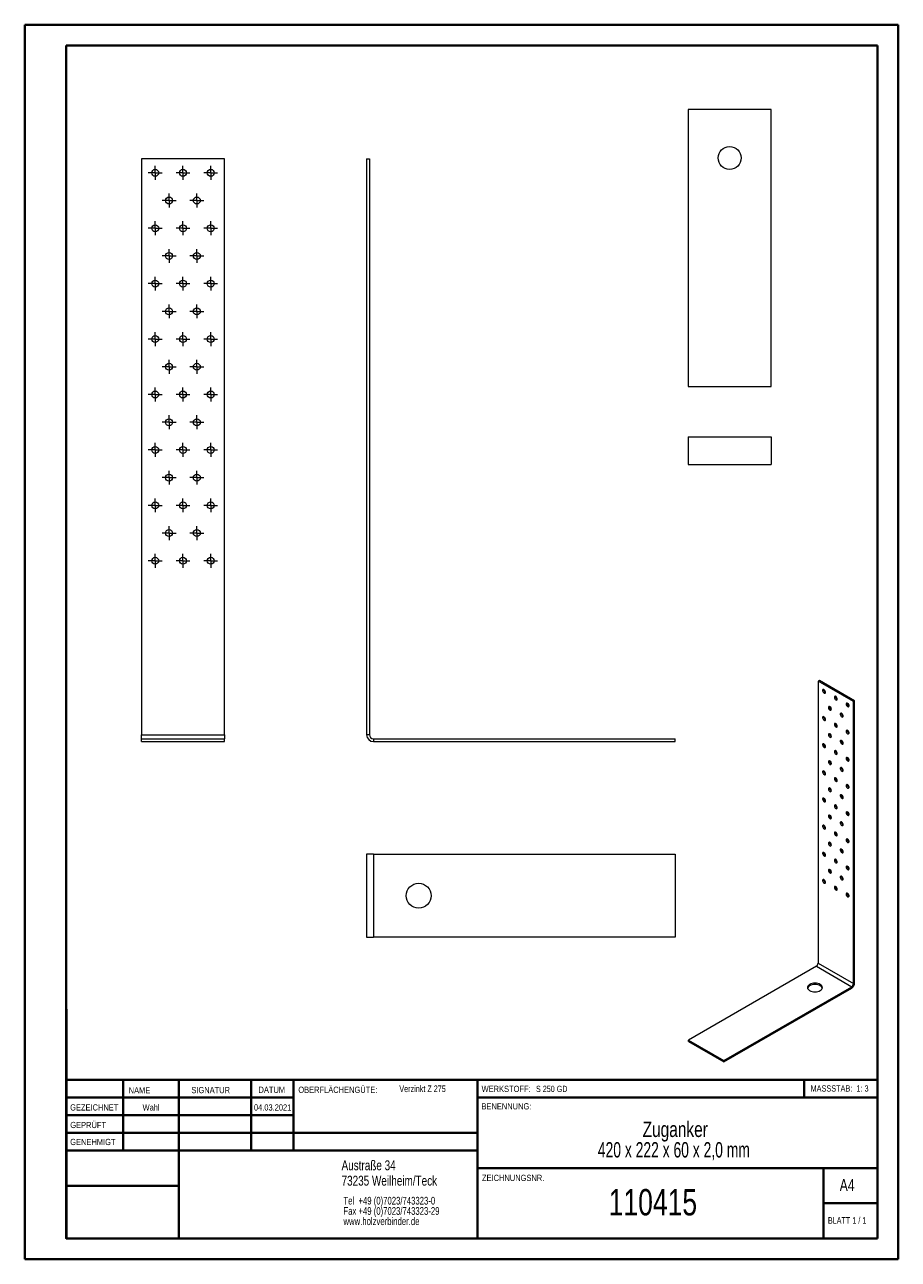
# Model space of a CAD drawing. Header units: millimetres. Extents: x 0 to 210, y 0 to 297.
import ezdxf

# ---------------------------------------------------------------- set-up
doc = ezdxf.new("R2010")
doc.units = ezdxf.units.MM
doc.styles.add('SLDTEXTSTYLE0', font='TXT', dxfattribs={"width": 0.75})
doc.styles.add('SLDTEXTSTYLE1', font='TXT', dxfattribs={"width": 0.681818})
doc.styles.add('SLDTEXTSTYLE2', font='TXT', dxfattribs={"width": 0.7})
doc.styles.add('SLDTEXTSTYLE3', font='TXT', dxfattribs={"width": 0.6875})
doc.styles.add('SLDTEXTSTYLE4', font='TXT', dxfattribs={"width": 0.673913})

# ---------------------------------------------------------------- blocks, each defined once
blk = doc.blocks.new('SW_NOTE_0')
at = {"color": 0, "linetype": 'Continuous', "lineweight": 0, "char_height": 1.8521, "attachment_point": 1, "style": 'SLDTEXTSTYLE0'}
for s, insert in [('Tel  +49 (0)7023/743323-0', (0, 2.39)), ('Fax +49 (0)7023/743323-29', (0, -0.08)), ('www.holzverbinder.de', (0, -2.55))]:
    blk.add_mtext(s, dxfattribs=dict(at, insert=insert))
blk = doc.blocks.new('SW_NOTE_1')
at = {"color": 0, "linetype": 'Continuous', "lineweight": 0, "attachment_point": 2}
for s, insert, char_height, style in [('Zuganker', (11, 4.77), 3.704, 'SLDTEXTSTYLE0'), ('420 x 222 x 60 x 2,0 mm', (10.67, -0.16), 3.7042, 'SLDTEXTSTYLE4')]:
    blk.add_mtext(s, dxfattribs=dict(at, insert=insert, char_height=char_height, style=style))
blk = doc.blocks.new('SW_CENTERMARKSYMBOL_0')
at = {"color": 0, "linetype": 'Continuous', "lineweight": 0}
for p, q in [((-0.83, 0), (-1.67, 0)), ((0, 0), (-0.83, 0)), ((0, 0.83), (0, 1.67)), ((0, 0), (0, 0.83)), ((0, 0), (0, -0.83)), ((0, 0), (0.83, 0)), ((0.83, 0), (1.67, 0)), ((0, -0.83), (0, -1.67))]:
    blk.add_line(p, q, dxfattribs=at)
blk = doc.blocks.new('SW_CENTERMARKSYMBOL_1')
at = {"color": 0, "linetype": 'Continuous', "lineweight": 0}
for p, q in [((-0.83, 0), (-1.67, 0)), ((0, 0), (-0.83, 0)), ((0, 0.83), (0, 1.67)), ((0, 0), (0, 0.83)), ((0, 0), (0, -0.83)), ((0, 0), (0.83, 0)), ((0.83, 0), (1.67, 0)), ((0, -0.83), (0, -1.67))]:
    blk.add_line(p, q, dxfattribs=at)
blk = doc.blocks.new('SW_CENTERMARKSYMBOL_2')
at = {"color": 0, "linetype": 'Continuous', "lineweight": 0}
for p, q in [((-0.83, 0), (-1.67, 0)), ((0, 0), (-0.83, 0)), ((0, 0.83), (0, 1.67)), ((0, 0), (0, 0.83)), ((0, 0), (0, -0.83)), ((0, 0), (0.83, 0)), ((0.83, 0), (1.67, 0)), ((0, -0.83), (0, -1.67))]:
    blk.add_line(p, q, dxfattribs=at)
blk = doc.blocks.new('SW_CENTERMARKSYMBOL_3')
at = {"color": 0, "linetype": 'Continuous', "lineweight": 0}
for p, q in [((-0.83, 0), (-1.67, 0)), ((0, 0), (-0.83, 0)), ((0, 0.83), (0, 1.67)), ((0, 0), (0, 0.83)), ((0, 0), (0, -0.83)), ((0, 0), (0.83, 0)), ((0.83, 0), (1.67, 0)), ((0, -0.83), (0, -1.67))]:
    blk.add_line(p, q, dxfattribs=at)
blk = doc.blocks.new('SW_CENTERMARKSYMBOL_4')
at = {"color": 0, "linetype": 'Continuous', "lineweight": 0}
for p, q in [((-0.83, 0), (-1.67, 0)), ((0, 0), (-0.83, 0)), ((0, 0.83), (0, 1.67)), ((0, 0), (0, 0.83)), ((0, 0), (0, -0.83)), ((0, 0), (0.83, 0)), ((0.83, 0), (1.67, 0)), ((0, -0.83), (0, -1.67))]:
    blk.add_line(p, q, dxfattribs=at)
blk = doc.blocks.new('SW_CENTERMARKSYMBOL_5')
at = {"color": 0, "linetype": 'Continuous', "lineweight": 0}
for p, q in [((-0.83, 0), (-1.67, 0)), ((0, 0), (-0.83, 0)), ((0, 0.83), (0, 1.67)), ((0, 0), (0, 0.83)), ((0, 0), (0, -0.83)), ((0, 0), (0.83, 0)), ((0.83, 0), (1.67, 0)), ((0, -0.83), (0, -1.67))]:
    blk.add_line(p, q, dxfattribs=at)
blk = doc.blocks.new('SW_CENTERMARKSYMBOL_6')
at = {"color": 0, "linetype": 'Continuous', "lineweight": 0}
for p, q in [((-0.83, 0), (-1.67, 0)), ((0, 0), (-0.83, 0)), ((0, 0.83), (0, 1.67)), ((0, 0), (0, 0.83)), ((0, 0), (0, -0.83)), ((0, 0), (0.83, 0)), ((0.83, 0), (1.67, 0)), ((0, -0.83), (0, -1.67))]:
    blk.add_line(p, q, dxfattribs=at)
blk = doc.blocks.new('SW_CENTERMARKSYMBOL_7')
at = {"color": 0, "linetype": 'Continuous', "lineweight": 0}
for p, q in [((-0.83, 0), (-1.67, 0)), ((0, 0), (-0.83, 0)), ((0, 0.83), (0, 1.67)), ((0, 0), (0, 0.83)), ((0, 0), (0, -0.83)), ((0, 0), (0.83, 0)), ((0.83, 0), (1.67, 0)), ((0, -0.83), (0, -1.67))]:
    blk.add_line(p, q, dxfattribs=at)
blk = doc.blocks.new('SW_CENTERMARKSYMBOL_8')
at = {"color": 0, "linetype": 'Continuous', "lineweight": 0}
for p, q in [((-0.83, 0), (-1.67, 0)), ((0, 0), (-0.83, 0)), ((0, 0.83), (0, 1.67)), ((0, 0), (0, 0.83)), ((0, 0), (0, -0.83)), ((0, 0), (0.83, 0)), ((0.83, 0), (1.67, 0)), ((0, -0.83), (0, -1.67))]:
    blk.add_line(p, q, dxfattribs=at)
blk = doc.blocks.new('SW_CENTERMARKSYMBOL_9')
at = {"color": 0, "linetype": 'Continuous', "lineweight": 0}
for p, q in [((-0.83, 0), (-1.67, 0)), ((0, 0), (-0.83, 0)), ((0, 0.83), (0, 1.67)), ((0, 0), (0, 0.83)), ((0, 0), (0, -0.83)), ((0, 0), (0.83, 0)), ((0.83, 0), (1.67, 0)), ((0, -0.83), (0, -1.67))]:
    blk.add_line(p, q, dxfattribs=at)
blk = doc.blocks.new('SW_CENTERMARKSYMBOL_10')
at = {"color": 0, "linetype": 'Continuous', "lineweight": 0}
for p, q in [((-0.83, 0), (-1.67, 0)), ((0, 0), (-0.83, 0)), ((0, 0.83), (0, 1.67)), ((0, 0), (0, 0.83)), ((0, 0), (0, -0.83)), ((0, 0), (0.83, 0)), ((0.83, 0), (1.67, 0)), ((0, -0.83), (0, -1.67))]:
    blk.add_line(p, q, dxfattribs=at)
blk = doc.blocks.new('SW_CENTERMARKSYMBOL_11')
at = {"color": 0, "linetype": 'Continuous', "lineweight": 0}
for p, q in [((-0.83, 0), (-1.67, 0)), ((0, 0), (-0.83, 0)), ((0, 0.83), (0, 1.67)), ((0, 0), (0, 0.83)), ((0, 0), (0, -0.83)), ((0, 0), (0.83, 0)), ((0.83, 0), (1.67, 0)), ((0, -0.83), (0, -1.67))]:
    blk.add_line(p, q, dxfattribs=at)
blk = doc.blocks.new('SW_CENTERMARKSYMBOL_12')
at = {"color": 0, "linetype": 'Continuous', "lineweight": 0}
for p, q in [((-0.83, 0), (-1.67, 0)), ((0, 0), (-0.83, 0)), ((0, 0.83), (0, 1.67)), ((0, 0), (0, 0.83)), ((0, 0), (0, -0.83)), ((0, 0), (0.83, 0)), ((0.83, 0), (1.67, 0)), ((0, -0.83), (0, -1.67))]:
    blk.add_line(p, q, dxfattribs=at)
blk = doc.blocks.new('SW_CENTERMARKSYMBOL_13')
at = {"color": 0, "linetype": 'Continuous', "lineweight": 0}
for p, q in [((-0.83, 0), (-1.67, 0)), ((0, 0), (-0.83, 0)), ((0, 0.83), (0, 1.67)), ((0, 0), (0, 0.83)), ((0, 0), (0, -0.83)), ((0, 0), (0.83, 0)), ((0.83, 0), (1.67, 0)), ((0, -0.83), (0, -1.67))]:
    blk.add_line(p, q, dxfattribs=at)
blk = doc.blocks.new('SW_CENTERMARKSYMBOL_14')
at = {"color": 0, "linetype": 'Continuous', "lineweight": 0}
for p, q in [((-0.83, 0), (-1.67, 0)), ((0, 0), (-0.83, 0)), ((0, 0.83), (0, 1.67)), ((0, 0), (0, 0.83)), ((0, 0), (0, -0.83)), ((0, 0), (0.83, 0)), ((0.83, 0), (1.67, 0)), ((0, -0.83), (0, -1.67))]:
    blk.add_line(p, q, dxfattribs=at)
blk = doc.blocks.new('SW_CENTERMARKSYMBOL_15')
at = {"color": 0, "linetype": 'Continuous', "lineweight": 0}
for p, q in [((-0.83, 0), (-1.67, 0)), ((0, 0), (-0.83, 0)), ((0, 0.83), (0, 1.67)), ((0, 0), (0, 0.83)), ((0, 0), (0, -0.83)), ((0, 0), (0.83, 0)), ((0.83, 0), (1.67, 0)), ((0, -0.83), (0, -1.67))]:
    blk.add_line(p, q, dxfattribs=at)
blk = doc.blocks.new('SW_CENTERMARKSYMBOL_16')
at = {"color": 0, "linetype": 'Continuous', "lineweight": 0}
for p, q in [((-0.83, 0), (-1.67, 0)), ((0, 0), (-0.83, 0)), ((0, 0.83), (0, 1.67)), ((0, 0), (0, 0.83)), ((0, 0), (0, -0.83)), ((0, 0), (0.83, 0)), ((0.83, 0), (1.67, 0)), ((0, -0.83), (0, -1.67))]:
    blk.add_line(p, q, dxfattribs=at)
blk = doc.blocks.new('SW_CENTERMARKSYMBOL_17')
at = {"color": 0, "linetype": 'Continuous', "lineweight": 0}
for p, q in [((-0.83, 0), (-1.67, 0)), ((0, 0), (-0.83, 0)), ((0, 0.83), (0, 1.67)), ((0, 0), (0, 0.83)), ((0, 0), (0, -0.83)), ((0, 0), (0.83, 0)), ((0.83, 0), (1.67, 0)), ((0, -0.83), (0, -1.67))]:
    blk.add_line(p, q, dxfattribs=at)
blk = doc.blocks.new('SW_CENTERMARKSYMBOL_18')
at = {"color": 0, "linetype": 'Continuous', "lineweight": 0}
for p, q in [((-0.83, 0), (-1.67, 0)), ((0, 0), (-0.83, 0)), ((0, 0.83), (0, 1.67)), ((0, 0), (0, 0.83)), ((0, 0), (0, -0.83)), ((0, 0), (0.83, 0)), ((0.83, 0), (1.67, 0)), ((0, -0.83), (0, -1.67))]:
    blk.add_line(p, q, dxfattribs=at)
blk = doc.blocks.new('SW_CENTERMARKSYMBOL_19')
at = {"color": 0, "linetype": 'Continuous', "lineweight": 0}
for p, q in [((-0.83, 0), (-1.67, 0)), ((0, 0), (-0.83, 0)), ((0, 0.83), (0, 1.67)), ((0, 0), (0, 0.83)), ((0, 0), (0, -0.83)), ((0, 0), (0.83, 0)), ((0.83, 0), (1.67, 0)), ((0, -0.83), (0, -1.67))]:
    blk.add_line(p, q, dxfattribs=at)
blk = doc.blocks.new('SW_CENTERMARKSYMBOL_20')
at = {"color": 0, "linetype": 'Continuous', "lineweight": 0}
for p, q in [((-0.83, 0), (-1.67, 0)), ((0, 0), (-0.83, 0)), ((0, 0.83), (0, 1.67)), ((0, 0), (0, 0.83)), ((0, 0), (0, -0.83)), ((0, 0), (0.83, 0)), ((0.83, 0), (1.67, 0)), ((0, -0.83), (0, -1.67))]:
    blk.add_line(p, q, dxfattribs=at)
blk = doc.blocks.new('SW_CENTERMARKSYMBOL_21')
at = {"color": 0, "linetype": 'Continuous', "lineweight": 0}
for p, q in [((-0.83, 0), (-1.67, 0)), ((0, 0), (-0.83, 0)), ((0, 0.83), (0, 1.67)), ((0, 0), (0, 0.83)), ((0, 0), (0, -0.83)), ((0, 0), (0.83, 0)), ((0.83, 0), (1.67, 0)), ((0, -0.83), (0, -1.67))]:
    blk.add_line(p, q, dxfattribs=at)
blk = doc.blocks.new('SW_CENTERMARKSYMBOL_22')
at = {"color": 0, "linetype": 'Continuous', "lineweight": 0}
for p, q in [((-0.83, 0), (-1.67, 0)), ((0, 0), (-0.83, 0)), ((0, 0.83), (0, 1.67)), ((0, 0), (0, 0.83)), ((0, 0), (0, -0.83)), ((0, 0), (0.83, 0)), ((0.83, 0), (1.67, 0)), ((0, -0.83), (0, -1.67))]:
    blk.add_line(p, q, dxfattribs=at)
blk = doc.blocks.new('SW_CENTERMARKSYMBOL_23')
at = {"color": 0, "linetype": 'Continuous', "lineweight": 0}
for p, q in [((-0.83, 0), (-1.67, 0)), ((0, 0), (-0.83, 0)), ((0, 0.83), (0, 1.67)), ((0, 0), (0, 0.83)), ((0, 0), (0, -0.83)), ((0, 0), (0.83, 0)), ((0.83, 0), (1.67, 0)), ((0, -0.83), (0, -1.67))]:
    blk.add_line(p, q, dxfattribs=at)
blk = doc.blocks.new('SW_CENTERMARKSYMBOL_24')
at = {"color": 0, "linetype": 'Continuous', "lineweight": 0}
for p, q in [((-0.83, 0), (-1.67, 0)), ((0, 0), (-0.83, 0)), ((0, 0.83), (0, 1.67)), ((0, 0), (0, 0.83)), ((0, 0), (0, -0.83)), ((0, 0), (0.83, 0)), ((0.83, 0), (1.67, 0)), ((0, -0.83), (0, -1.67))]:
    blk.add_line(p, q, dxfattribs=at)
blk = doc.blocks.new('SW_CENTERMARKSYMBOL_25')
at = {"color": 0, "linetype": 'Continuous', "lineweight": 0}
for p, q in [((-0.83, 0), (-1.67, 0)), ((0, 0), (-0.83, 0)), ((0, 0.83), (0, 1.67)), ((0, 0), (0, 0.83)), ((0, 0), (0, -0.83)), ((0, 0), (0.83, 0)), ((0.83, 0), (1.67, 0)), ((0, -0.83), (0, -1.67))]:
    blk.add_line(p, q, dxfattribs=at)
blk = doc.blocks.new('SW_CENTERMARKSYMBOL_26')
at = {"color": 0, "linetype": 'Continuous', "lineweight": 0}
for p, q in [((-0.83, 0), (-1.67, 0)), ((0, 0), (-0.83, 0)), ((0, 0.83), (0, 1.67)), ((0, 0), (0, 0.83)), ((0, 0), (0, -0.83)), ((0, 0), (0.83, 0)), ((0.83, 0), (1.67, 0)), ((0, -0.83), (0, -1.67))]:
    blk.add_line(p, q, dxfattribs=at)
blk = doc.blocks.new('SW_CENTERMARKSYMBOL_27')
at = {"color": 0, "linetype": 'Continuous', "lineweight": 0}
for p, q in [((-0.83, 0), (-1.67, 0)), ((0, 0), (-0.83, 0)), ((0, 0.83), (0, 1.67)), ((0, 0), (0, 0.83)), ((0, 0), (0, -0.83)), ((0, 0), (0.83, 0)), ((0.83, 0), (1.67, 0)), ((0, -0.83), (0, -1.67))]:
    blk.add_line(p, q, dxfattribs=at)
blk = doc.blocks.new('SW_CENTERMARKSYMBOL_28')
at = {"color": 0, "linetype": 'Continuous', "lineweight": 0}
for p, q in [((-0.83, 0), (-1.67, 0)), ((0, 0), (-0.83, 0)), ((0, 0.83), (0, 1.67)), ((0, 0), (0, 0.83)), ((0, 0), (0, -0.83)), ((0, 0), (0.83, 0)), ((0.83, 0), (1.67, 0)), ((0, -0.83), (0, -1.67))]:
    blk.add_line(p, q, dxfattribs=at)
blk = doc.blocks.new('SW_CENTERMARKSYMBOL_29')
at = {"color": 0, "linetype": 'Continuous', "lineweight": 0}
for p, q in [((-0.83, 0), (-1.67, 0)), ((0, 0), (-0.83, 0)), ((0, 0.83), (0, 1.67)), ((0, 0), (0, 0.83)), ((0, 0), (0, -0.83)), ((0, 0), (0.83, 0)), ((0.83, 0), (1.67, 0)), ((0, -0.83), (0, -1.67))]:
    blk.add_line(p, q, dxfattribs=at)
blk = doc.blocks.new('SW_CENTERMARKSYMBOL_30')
at = {"color": 0, "linetype": 'Continuous', "lineweight": 0}
for p, q in [((-0.83, 0), (-1.67, 0)), ((0, 0), (-0.83, 0)), ((0, 0.83), (0, 1.67)), ((0, 0), (0, 0.83)), ((0, 0), (0, -0.83)), ((0, 0), (0.83, 0)), ((0.83, 0), (1.67, 0)), ((0, -0.83), (0, -1.67))]:
    blk.add_line(p, q, dxfattribs=at)
blk = doc.blocks.new('SW_CENTERMARKSYMBOL_31')
at = {"color": 0, "linetype": 'Continuous', "lineweight": 0}
for p, q in [((-0.83, 0), (-1.67, 0)), ((0, 0), (-0.83, 0)), ((0, 0.83), (0, 1.67)), ((0, 0), (0, 0.83)), ((0, 0), (0, -0.83)), ((0, 0), (0.83, 0)), ((0.83, 0), (1.67, 0)), ((0, -0.83), (0, -1.67))]:
    blk.add_line(p, q, dxfattribs=at)
blk = doc.blocks.new('SW_CENTERMARKSYMBOL_32')
at = {"color": 0, "linetype": 'Continuous', "lineweight": 0}
for p, q in [((-0.83, 0), (-1.67, 0)), ((0, 0), (-0.83, 0)), ((0, 0.83), (0, 1.67)), ((0, 0), (0, 0.83)), ((0, 0), (0, -0.83)), ((0, 0), (0.83, 0)), ((0.83, 0), (1.67, 0)), ((0, -0.83), (0, -1.67))]:
    blk.add_line(p, q, dxfattribs=at)
blk = doc.blocks.new('SW_CENTERMARKSYMBOL_33')
at = {"color": 0, "linetype": 'Continuous', "lineweight": 0}
for p, q in [((-0.83, 0), (-1.67, 0)), ((0, 0), (-0.83, 0)), ((0, 0.83), (0, 1.67)), ((0, 0), (0, 0.83)), ((0, 0), (0, -0.83)), ((0, 0), (0.83, 0)), ((0.83, 0), (1.67, 0)), ((0, -0.83), (0, -1.67))]:
    blk.add_line(p, q, dxfattribs=at)
blk = doc.blocks.new('SW_CENTERMARKSYMBOL_34')
at = {"color": 0, "linetype": 'Continuous', "lineweight": 0}
for p, q in [((-0.83, 0), (-1.67, 0)), ((0, 0), (-0.83, 0)), ((0, 0.83), (0, 1.67)), ((0, 0), (0, 0.83)), ((0, 0), (0, -0.83)), ((0, 0), (0.83, 0)), ((0.83, 0), (1.67, 0)), ((0, -0.83), (0, -1.67))]:
    blk.add_line(p, q, dxfattribs=at)
blk = doc.blocks.new('SW_CENTERMARKSYMBOL_35')
at = {"color": 0, "linetype": 'Continuous', "lineweight": 0}
for p, q in [((-0.83, 0), (-1.67, 0)), ((0, 0), (-0.83, 0)), ((0, 0.83), (0, 1.67)), ((0, 0), (0, 0.83)), ((0, 0), (0, -0.83)), ((0, 0), (0.83, 0)), ((0.83, 0), (1.67, 0)), ((0, -0.83), (0, -1.67))]:
    blk.add_line(p, q, dxfattribs=at)
blk = doc.blocks.new('SW_CENTERMARKSYMBOL_36')
at = {"color": 0, "linetype": 'Continuous', "lineweight": 0}
for p, q in [((-0.83, 0), (-1.67, 0)), ((0, 0), (-0.83, 0)), ((0, 0.83), (0, 1.67)), ((0, 0), (0, 0.83)), ((0, 0), (0, -0.83)), ((0, 0), (0.83, 0)), ((0.83, 0), (1.67, 0)), ((0, -0.83), (0, -1.67))]:
    blk.add_line(p, q, dxfattribs=at)
blk = doc.blocks.new('SW_CENTERMARKSYMBOL_37')
at = {"color": 0, "linetype": 'Continuous', "lineweight": 0}
for p, q in [((-0.83, 0), (-1.67, 0)), ((0, 0), (-0.83, 0)), ((0, 0.83), (0, 1.67)), ((0, 0), (0, 0.83)), ((0, 0), (0, -0.83)), ((0, 0), (0.83, 0)), ((0.83, 0), (1.67, 0)), ((0, -0.83), (0, -1.67))]:
    blk.add_line(p, q, dxfattribs=at)

msp = doc.modelspace()

# ---------------------------------------------------------------- linework, layer by layer
at = {"color": 7, "linetype": 'Continuous', "lineweight": 40}
for p, q in [((0.08, 0.21), (0.08, 297.21)), ((0.08, 297.21), (210.08, 297.21)), ((210.08, 0.21), (210.08, 297.21)), ((210.08, 292.21), (210.08, 297.21)), ((10.08, 292.21), (205.08, 292.21)), ((10.08, 5.21), (10.08, 292.21)), ((205.08, 5.21), (205.08, 292.21)), ((10.11, 60.37), (10.11, 5.12)), ((205.08, 43.37), (10.11, 43.37)), ((23.71, 43.37), (23.71, 26.37)), ((37.1, 43.37), (37.1, 5.12)), ((54.51, 43.37), (54.51, 26.37)), ((64.71, 26.37), (64.71, 43.37)), ((108.91, 43.37), (108.91, 5.12)), ((187.47, 39.12), (187.47, 43.37)), ((64.71, 39.1), (10.11, 39.1)), ((205.08, 39.12), (108.91, 39.12)), ((64.71, 34.87), (10.11, 34.87)), ((108.91, 30.62), (10.11, 30.62)), ((108.91, 26.37), (10.11, 26.37)), ((108.91, 22.12), (205.08, 22.12)), ((192.08, 5.21), (192.08, 22.21)), ((37.1, 17.87), (10.11, 17.87)), ((10.11, 13.71), (10.08, 13.71)), ((205.08, 13.71), (192.08, 13.71)), ((10.11, 9.46), (10.08, 9.46)), ((10.08, 5.21), (205.08, 5.21)), ((205.08, 5.21), (180.99, 5.21)), ((0.08, 0.21), (210.08, 0.21))]:
    msp.add_line(p, q, dxfattribs=at)
at = {"color": 7, "linetype": 'Continuous', "lineweight": 15}
for p, q in [((179.53, 276.83), (159.53, 276.83)), ((159.53, 276.83), (159.53, 210.16)), ((179.53, 210.16), (179.53, 276.83)), ((48.12, 264.92), (28.12, 264.92)), ((28.12, 264.92), (28.12, 126.42)), ((48.12, 126.42), (48.12, 264.92)), ((82.28, 264.92), (82.28, 126.42)), ((82.28, 264.92), (82.95, 264.92)), ((82.95, 264.92), (82.95, 126.42)), ((159.53, 210.16), (179.53, 210.16)), ((159.53, 198.1), (159.53, 191.44)), ((159.53, 198.1), (179.53, 198.1)), ((179.53, 198.1), (179.53, 191.44)), ((159.53, 191.44), (179.53, 191.44)), ((191.1, 139.45), (190.82, 139.29)), ((199.3, 134.39), (190.82, 139.29)), ((190.82, 139.29), (190.82, 71.44)), ((199.58, 134.55), (191.1, 139.45)), ((192.51, 136.59), (192.58, 136.56)), ((195.34, 134.96), (195.41, 134.93)), ((199.58, 134.55), (199.3, 134.39)), ((199.3, 66.54), (199.3, 134.39)), ((199.58, 66.7), (199.58, 134.55)), ((193.93, 132.51), (193.99, 132.48)), ((196.76, 130.88), (196.82, 130.85)), ((198.17, 133.33), (198.23, 133.3)), ((192.51, 130.06), (192.58, 130.03)), ((195.34, 128.43), (195.41, 128.4)), ((28.12, 125.42), (28.12, 126.42)), ((28.12, 126.42), (48.12, 126.42)), ((28.12, 124.76), (28.12, 125.42)), ((28.12, 125.42), (48.12, 125.42)), ((28.12, 124.76), (48.12, 124.76)), ((48.12, 126.42), (48.12, 125.42)), ((48.12, 124.76), (48.12, 125.42)), ((82.95, 126.42), (82.28, 126.42)), ((83.95, 125.42), (83.95, 124.76)), ((83.95, 125.42), (156.45, 125.42)), ((83.95, 124.76), (156.45, 124.76)), ((156.45, 124.76), (156.45, 125.42)), ((193.93, 125.98), (193.99, 125.95)), ((198.17, 126.8), (198.23, 126.77)), ((192.51, 123.53), (192.58, 123.5)), ((195.34, 121.9), (195.41, 121.87)), ((196.76, 124.35), (196.82, 124.32)), ((193.93, 119.45), (193.99, 119.42)), ((198.17, 120.26), (198.23, 120.23)), ((192.51, 117), (192.58, 116.97)), ((196.76, 117.81), (196.82, 117.78)), ((193.93, 112.91), (193.99, 112.88)), ((195.34, 115.36), (195.41, 115.33)), ((198.17, 113.73), (198.23, 113.7)), ((192.51, 110.47), (192.58, 110.43)), ((196.76, 111.28), (196.82, 111.25)), ((195.34, 108.83), (195.41, 108.8)), ((198.17, 107.2), (198.23, 107.17)), ((193.93, 106.38), (193.99, 106.35)), ((196.76, 104.75), (196.82, 104.72)), ((192.51, 103.93), (192.58, 103.9)), ((195.34, 102.3), (195.41, 102.27)), ((193.93, 99.85), (193.99, 99.82)), ((196.76, 98.22), (196.82, 98.19)), ((198.17, 100.67), (198.23, 100.64)), ((83.95, 97.69), (82.28, 97.69)), ((82.28, 97.69), (82.28, 77.69)), ((83.95, 97.69), (83.95, 77.69)), ((83.95, 97.69), (156.45, 97.69)), ((156.45, 97.69), (156.45, 77.69)), ((192.51, 97.4), (192.58, 97.37)), ((195.34, 95.77), (195.41, 95.74)), ((193.93, 93.32), (193.99, 93.29)), ((198.17, 94.13), (198.23, 94.1)), ((192.51, 90.87), (192.58, 90.84)), ((195.34, 89.24), (195.41, 89.2)), ((196.76, 91.69), (196.82, 91.65)), ((198.17, 87.6), (198.23, 87.57)), ((82.28, 77.69), (83.95, 77.69)), ((156.45, 77.69), (83.95, 77.69)), ((190.82, 71.44), (199.3, 66.54)), ((190.39, 70.7), (159.63, 52.95)), ((190.39, 70.7), (198.88, 65.8)), ((168.12, 48.05), (198.88, 65.8)), ((168.12, 47.72), (198.88, 65.48)), ((198.88, 65.48), (198.88, 65.8)), ((199.58, 66.7), (199.3, 66.54)), ((159.63, 52.95), (168.12, 48.05)), ((159.63, 52.62), (159.63, 52.95)), ((159.63, 52.62), (168.12, 47.72)), ((168.12, 47.72), (168.12, 48.05))]:
    msp.add_line(p, q, dxfattribs=at)
at = {"color": 7, "linetype": 'Continuous', "lineweight": 0}
for p, q in [((64.71, 39.12), (10.11, 39.12)), ((23.71, 5.21), (23.71, 5.12)), ((54.51, 5.21), (54.51, 5.12))]:
    msp.add_line(p, q, dxfattribs=at)
at = {"color": 7, "linetype": 'Continuous', "lineweight": 15, "flags": 128}
for points in [[(192.23, 136.43), (192.36, 136.38), (192.47, 136.4), (192.55, 136.47), (192.58, 136.6), (192.57, 136.75), (192.51, 136.92), (192.42, 137.08), (192.3, 137.2), (192.17, 137.28), (192.04, 137.29), (191.95, 137.25), (191.89, 137.15), (191.88, 137), (191.91, 136.84), (191.99, 136.68), (192.1, 136.53), (192.23, 136.43)], [(195.06, 134.8), (195.19, 134.75), (195.3, 134.77), (195.38, 134.84), (195.41, 134.97), (195.4, 135.12), (195.34, 135.29), (195.24, 135.45), (195.12, 135.57), (194.99, 135.65), (194.87, 135.66), (194.78, 135.62), (194.72, 135.51), (194.71, 135.37), (194.74, 135.21), (194.82, 135.04), (194.93, 134.9), (195.06, 134.8)], [(197.89, 133.17), (198.01, 133.12), (198.13, 133.13), (198.2, 133.21), (198.24, 133.33), (198.23, 133.49), (198.17, 133.66), (198.07, 133.81), (197.95, 133.94), (197.82, 134.01), (197.7, 134.03), (197.6, 133.98), (197.55, 133.88), (197.54, 133.74), (197.57, 133.57), (197.65, 133.41), (197.76, 133.27), (197.89, 133.17)], [(192.23, 129.9), (192.36, 129.85), (192.47, 129.87), (192.55, 129.94), (192.58, 130.07), (192.57, 130.22), (192.51, 130.39), (192.42, 130.55), (192.3, 130.67), (192.17, 130.75), (192.04, 130.76), (191.95, 130.72), (191.89, 130.62), (191.88, 130.47), (191.91, 130.31), (191.99, 130.14), (192.1, 130), (192.23, 129.9)], [(193.64, 132.35), (193.77, 132.3), (193.88, 132.32), (193.96, 132.39), (194, 132.52), (193.98, 132.67), (193.93, 132.84), (193.83, 133), (193.71, 133.12), (193.58, 133.2), (193.46, 133.21), (193.36, 133.17), (193.3, 133.06), (193.29, 132.92), (193.33, 132.76), (193.41, 132.59), (193.52, 132.45), (193.64, 132.35)], [(196.47, 130.72), (196.6, 130.67), (196.71, 130.68), (196.79, 130.76), (196.82, 130.88), (196.81, 131.04), (196.76, 131.21), (196.66, 131.36), (196.54, 131.49), (196.41, 131.56), (196.29, 131.58), (196.19, 131.53), (196.13, 131.43), (196.12, 131.29), (196.16, 131.12), (196.23, 130.96), (196.35, 130.82), (196.47, 130.72)], [(195.06, 128.27), (195.19, 128.22), (195.3, 128.24), (195.38, 128.31), (195.41, 128.43), (195.4, 128.59), (195.34, 128.76), (195.24, 128.91), (195.12, 129.04), (194.99, 129.11), (194.87, 129.13), (194.78, 129.08), (194.72, 128.98), (194.71, 128.84), (194.74, 128.67), (194.82, 128.51), (194.93, 128.37), (195.06, 128.27)], [(193.64, 125.82), (193.77, 125.77), (193.88, 125.79), (193.96, 125.86), (194, 125.98), (193.98, 126.14), (193.93, 126.31), (193.83, 126.46), (193.71, 126.59), (193.58, 126.66), (193.46, 126.68), (193.36, 126.63), (193.3, 126.53), (193.29, 126.39), (193.33, 126.23), (193.41, 126.06), (193.52, 125.92), (193.64, 125.82)], [(196.47, 124.18), (196.6, 124.14), (196.71, 124.15), (196.79, 124.23), (196.82, 124.35), (196.81, 124.51), (196.76, 124.67), (196.66, 124.83), (196.54, 124.96), (196.41, 125.03), (196.29, 125.05), (196.19, 125), (196.13, 124.9), (196.12, 124.76), (196.16, 124.59), (196.23, 124.43), (196.35, 124.28), (196.47, 124.18)], [(197.89, 126.63), (198.01, 126.59), (198.13, 126.6), (198.2, 126.68), (198.24, 126.8), (198.23, 126.96), (198.17, 127.12), (198.07, 127.28), (197.95, 127.41), (197.82, 127.48), (197.7, 127.5), (197.6, 127.45), (197.55, 127.35), (197.54, 127.21), (197.57, 127.04), (197.65, 126.88), (197.76, 126.73), (197.89, 126.63)], [(192.23, 123.37), (192.36, 123.32), (192.47, 123.34), (192.55, 123.41), (192.58, 123.53), (192.57, 123.69), (192.51, 123.86), (192.42, 124.01), (192.3, 124.14), (192.17, 124.21), (192.04, 124.23), (191.95, 124.18), (191.89, 124.08), (191.88, 123.94), (191.91, 123.78), (191.99, 123.61), (192.1, 123.47), (192.23, 123.37)], [(195.06, 121.73), (195.19, 121.69), (195.3, 121.7), (195.38, 121.78), (195.41, 121.9), (195.4, 122.06), (195.34, 122.23), (195.24, 122.38), (195.12, 122.51), (194.99, 122.58), (194.87, 122.6), (194.78, 122.55), (194.72, 122.45), (194.71, 122.31), (194.74, 122.14), (194.82, 121.98), (194.93, 121.83), (195.06, 121.73)], [(193.64, 119.28), (193.77, 119.24), (193.88, 119.25), (193.96, 119.33), (194, 119.45), (193.98, 119.61), (193.93, 119.78), (193.83, 119.93), (193.71, 120.06), (193.58, 120.13), (193.46, 120.15), (193.36, 120.1), (193.3, 120), (193.29, 119.86), (193.33, 119.69), (193.41, 119.53), (193.52, 119.39), (193.64, 119.28)], [(197.89, 120.1), (198.01, 120.05), (198.13, 120.07), (198.2, 120.14), (198.24, 120.27), (198.23, 120.42), (198.17, 120.59), (198.07, 120.75), (197.95, 120.87), (197.82, 120.95), (197.7, 120.96), (197.6, 120.92), (197.55, 120.82), (197.54, 120.67), (197.57, 120.51), (197.65, 120.34), (197.76, 120.2), (197.89, 120.1)], [(192.23, 116.83), (192.36, 116.79), (192.47, 116.8), (192.55, 116.88), (192.58, 117), (192.57, 117.16), (192.51, 117.33), (192.42, 117.48), (192.3, 117.61), (192.17, 117.68), (192.04, 117.7), (191.95, 117.65), (191.89, 117.55), (191.88, 117.41), (191.91, 117.24), (191.99, 117.08), (192.1, 116.94), (192.23, 116.83)], [(195.06, 115.2), (195.19, 115.16), (195.3, 115.17), (195.38, 115.24), (195.41, 115.37), (195.4, 115.53), (195.34, 115.69), (195.24, 115.85), (195.12, 115.97), (194.99, 116.05), (194.87, 116.06), (194.78, 116.02), (194.72, 115.92), (194.71, 115.78), (194.74, 115.61), (194.82, 115.45), (194.93, 115.3), (195.06, 115.2)], [(196.47, 117.65), (196.6, 117.6), (196.71, 117.62), (196.79, 117.69), (196.82, 117.82), (196.81, 117.97), (196.76, 118.14), (196.66, 118.3), (196.54, 118.42), (196.41, 118.5), (196.29, 118.51), (196.19, 118.47), (196.13, 118.37), (196.12, 118.22), (196.16, 118.06), (196.23, 117.9), (196.35, 117.75), (196.47, 117.65)], [(193.64, 112.75), (193.77, 112.71), (193.88, 112.72), (193.96, 112.8), (194, 112.92), (193.98, 113.08), (193.93, 113.24), (193.83, 113.4), (193.71, 113.52), (193.58, 113.6), (193.46, 113.61), (193.36, 113.57), (193.3, 113.47), (193.29, 113.33), (193.33, 113.16), (193.41, 113), (193.52, 112.85), (193.64, 112.75)], [(197.89, 113.57), (198.01, 113.52), (198.13, 113.54), (198.2, 113.61), (198.24, 113.74), (198.23, 113.89), (198.17, 114.06), (198.07, 114.22), (197.95, 114.34), (197.82, 114.42), (197.7, 114.43), (197.6, 114.39), (197.55, 114.28), (197.54, 114.14), (197.57, 113.98), (197.65, 113.81), (197.76, 113.67), (197.89, 113.57)], [(192.23, 110.3), (192.36, 110.26), (192.47, 110.27), (192.55, 110.35), (192.58, 110.47), (192.57, 110.63), (192.51, 110.79), (192.42, 110.95), (192.3, 111.07), (192.17, 111.15), (192.04, 111.16), (191.95, 111.12), (191.89, 111.02), (191.88, 110.88), (191.91, 110.71), (191.99, 110.55), (192.1, 110.4), (192.23, 110.3)], [(196.47, 111.12), (196.6, 111.07), (196.71, 111.09), (196.79, 111.16), (196.82, 111.29), (196.81, 111.44), (196.76, 111.61), (196.66, 111.77), (196.54, 111.89), (196.41, 111.97), (196.29, 111.98), (196.19, 111.94), (196.13, 111.84), (196.12, 111.69), (196.16, 111.53), (196.23, 111.36), (196.35, 111.22), (196.47, 111.12)], [(193.64, 106.22), (193.77, 106.17), (193.88, 106.19), (193.96, 106.26), (194, 106.39), (193.98, 106.54), (193.93, 106.71), (193.83, 106.87), (193.71, 106.99), (193.58, 107.07), (193.46, 107.08), (193.36, 107.04), (193.3, 106.94), (193.29, 106.79), (193.33, 106.63), (193.41, 106.46), (193.52, 106.32), (193.64, 106.22)], [(195.06, 108.67), (195.19, 108.62), (195.3, 108.64), (195.38, 108.71), (195.41, 108.84), (195.4, 108.99), (195.34, 109.16), (195.24, 109.32), (195.12, 109.44), (194.99, 109.52), (194.87, 109.53), (194.78, 109.49), (194.72, 109.39), (194.71, 109.24), (194.74, 109.08), (194.82, 108.91), (194.93, 108.77), (195.06, 108.67)], [(197.89, 107.04), (198.01, 106.99), (198.13, 107.01), (198.2, 107.08), (198.24, 107.2), (198.23, 107.36), (198.17, 107.53), (198.07, 107.68), (197.95, 107.81), (197.82, 107.88), (197.7, 107.9), (197.6, 107.85), (197.55, 107.75), (197.54, 107.61), (197.57, 107.45), (197.65, 107.28), (197.76, 107.14), (197.89, 107.04)], [(192.23, 103.77), (192.36, 103.72), (192.47, 103.74), (192.55, 103.81), (192.58, 103.94), (192.57, 104.09), (192.51, 104.26), (192.42, 104.42), (192.3, 104.54), (192.17, 104.62), (192.04, 104.63), (191.95, 104.59), (191.89, 104.49), (191.88, 104.34), (191.91, 104.18), (191.99, 104.01), (192.1, 103.87), (192.23, 103.77)], [(196.47, 104.59), (196.6, 104.54), (196.71, 104.56), (196.79, 104.63), (196.82, 104.75), (196.81, 104.91), (196.76, 105.08), (196.66, 105.23), (196.54, 105.36), (196.41, 105.43), (196.29, 105.45), (196.19, 105.4), (196.13, 105.3), (196.12, 105.16), (196.16, 105), (196.23, 104.83), (196.35, 104.69), (196.47, 104.59)], [(195.06, 102.14), (195.19, 102.09), (195.3, 102.11), (195.38, 102.18), (195.41, 102.3), (195.4, 102.46), (195.34, 102.63), (195.24, 102.78), (195.12, 102.91), (194.99, 102.98), (194.87, 103), (194.78, 102.95), (194.72, 102.85), (194.71, 102.71), (194.74, 102.55), (194.82, 102.38), (194.93, 102.24), (195.06, 102.14)], [(197.89, 100.5), (198.01, 100.46), (198.13, 100.47), (198.2, 100.55), (198.24, 100.67), (198.23, 100.83), (198.17, 101), (198.07, 101.15), (197.95, 101.28), (197.82, 101.35), (197.7, 101.37), (197.6, 101.32), (197.55, 101.22), (197.54, 101.08), (197.57, 100.91), (197.65, 100.75), (197.76, 100.61), (197.89, 100.5)], [(192.23, 97.24), (192.36, 97.19), (192.47, 97.21), (192.55, 97.28), (192.58, 97.4), (192.57, 97.56), (192.51, 97.73), (192.42, 97.89), (192.3, 98.01), (192.17, 98.08), (192.04, 98.1), (191.95, 98.05), (191.89, 97.95), (191.88, 97.81), (191.91, 97.65), (191.99, 97.48), (192.1, 97.34), (192.23, 97.24)], [(193.64, 99.69), (193.77, 99.64), (193.88, 99.66), (193.96, 99.73), (194, 99.85), (193.98, 100.01), (193.93, 100.18), (193.83, 100.33), (193.71, 100.46), (193.58, 100.53), (193.46, 100.55), (193.36, 100.5), (193.3, 100.4), (193.29, 100.26), (193.33, 100.1), (193.41, 99.93), (193.52, 99.79), (193.64, 99.69)], [(196.47, 98.05), (196.6, 98.01), (196.71, 98.02), (196.79, 98.1), (196.82, 98.22), (196.81, 98.38), (196.76, 98.55), (196.66, 98.7), (196.54, 98.83), (196.41, 98.9), (196.29, 98.92), (196.19, 98.87), (196.13, 98.77), (196.12, 98.63), (196.16, 98.46), (196.23, 98.3), (196.35, 98.16), (196.47, 98.05)], [(195.06, 95.6), (195.19, 95.56), (195.3, 95.57), (195.38, 95.65), (195.41, 95.77), (195.4, 95.93), (195.34, 96.1), (195.24, 96.25), (195.12, 96.38), (194.99, 96.45), (194.87, 96.47), (194.78, 96.42), (194.72, 96.32), (194.71, 96.18), (194.74, 96.01), (194.82, 95.85), (194.93, 95.71), (195.06, 95.6)], [(193.64, 93.15), (193.77, 93.11), (193.88, 93.12), (193.96, 93.2), (194, 93.32), (193.98, 93.48), (193.93, 93.65), (193.83, 93.8), (193.71, 93.93), (193.58, 94), (193.46, 94.02), (193.36, 93.97), (193.3, 93.87), (193.29, 93.73), (193.33, 93.56), (193.41, 93.4), (193.52, 93.26), (193.64, 93.15)], [(196.47, 91.52), (196.6, 91.48), (196.71, 91.49), (196.79, 91.57), (196.82, 91.69), (196.81, 91.85), (196.76, 92.01), (196.66, 92.17), (196.54, 92.29), (196.41, 92.37), (196.29, 92.38), (196.19, 92.34), (196.13, 92.24), (196.12, 92.1), (196.16, 91.93), (196.23, 91.77), (196.35, 91.62), (196.47, 91.52)], [(197.89, 93.97), (198.01, 93.93), (198.13, 93.94), (198.2, 94.02), (198.24, 94.14), (198.23, 94.3), (198.17, 94.46), (198.07, 94.62), (197.95, 94.74), (197.82, 94.82), (197.7, 94.83), (197.6, 94.79), (197.55, 94.69), (197.54, 94.55), (197.57, 94.38), (197.65, 94.22), (197.76, 94.07), (197.89, 93.97)], [(192.23, 90.7), (192.36, 90.66), (192.47, 90.67), (192.55, 90.75), (192.58, 90.87), (192.57, 91.03), (192.51, 91.2), (192.42, 91.35), (192.3, 91.48), (192.17, 91.55), (192.04, 91.57), (191.95, 91.52), (191.89, 91.42), (191.88, 91.28), (191.91, 91.11), (191.99, 90.95), (192.1, 90.81), (192.23, 90.7)], [(195.06, 89.07), (195.19, 89.03), (195.3, 89.04), (195.38, 89.12), (195.41, 89.24), (195.4, 89.4), (195.34, 89.56), (195.24, 89.72), (195.12, 89.84), (194.99, 89.92), (194.87, 89.93), (194.78, 89.89), (194.72, 89.79), (194.71, 89.65), (194.74, 89.48), (194.82, 89.32), (194.93, 89.17), (195.06, 89.07)], [(197.89, 87.44), (198.01, 87.39), (198.13, 87.41), (198.2, 87.48), (198.24, 87.61), (198.23, 87.76), (198.17, 87.93), (198.07, 88.09), (197.95, 88.21), (197.82, 88.29), (197.7, 88.3), (197.6, 88.26), (197.55, 88.16), (197.54, 88.01), (197.57, 87.85), (197.65, 87.68), (197.76, 87.54), (197.89, 87.44)], [(188.77, 64.87), (189.04, 64.74), (189.35, 64.64), (189.69, 64.58), (190.04, 64.56), (190.39, 64.58), (190.73, 64.64), (191.04, 64.74), (191.31, 64.87), (191.54, 65.02), (191.7, 65.2), (191.81, 65.4), (191.84, 65.6), (191.81, 65.8), (191.7, 66), (191.54, 66.18), (191.31, 66.33), (191.04, 66.46), (190.73, 66.56), (190.39, 66.62), (190.04, 66.64), (189.69, 66.62), (189.35, 66.56), (189.04, 66.46), (188.77, 66.33), (188.54, 66.18), (188.38, 66), (188.27, 65.8), (188.24, 65.6), (188.27, 65.4), (188.38, 65.2), (188.54, 65.02), (188.77, 64.87)], [(191.82, 65.44), (191.81, 65.48), (191.7, 65.67), (191.54, 65.85), (191.31, 66.01), (191.04, 66.14), (190.73, 66.23), (190.39, 66.29), (190.04, 66.31), (189.69, 66.29), (189.35, 66.23), (189.04, 66.14), (188.77, 66.01), (188.54, 65.85), (188.38, 65.67), (188.27, 65.48), (188.26, 65.44)]]:
    msp.add_lwpolyline(points, dxfattribs=at)
at = {"color": 7, "linetype": 'Continuous', "lineweight": 15}
for centre, radius in [((169.53, 265.16), 2.75), ((31.45, 261.58), 0.833), ((38.12, 261.58), 0.833), ((44.79, 261.58), 0.833), ((34.79, 254.92), 0.833), ((41.45, 254.92), 0.833), ((31.45, 248.25), 0.833), ((38.12, 248.25), 0.833), ((44.79, 248.25), 0.833), ((34.79, 241.58), 0.833), ((41.45, 241.58), 0.833), ((31.45, 234.92), 0.833), ((38.12, 234.92), 0.833), ((44.79, 234.92), 0.833), ((34.79, 228.25), 0.833), ((41.45, 228.25), 0.833), ((31.45, 221.58), 0.833), ((38.12, 221.58), 0.833), ((44.79, 221.58), 0.833), ((34.79, 214.92), 0.833), ((41.45, 214.92), 0.833), ((31.45, 208.25), 0.833), ((38.12, 208.25), 0.833), ((44.79, 208.25), 0.833), ((34.79, 201.58), 0.833), ((41.45, 201.58), 0.833), ((31.45, 194.92), 0.833), ((38.12, 194.92), 0.833), ((44.79, 194.92), 0.833), ((34.79, 188.25), 0.833), ((41.45, 188.25), 0.833), ((31.45, 181.58), 0.833), ((38.12, 181.58), 0.833), ((44.79, 181.58), 0.833), ((34.79, 174.92), 0.833), ((41.45, 174.92), 0.833), ((31.45, 168.25), 0.833), ((38.12, 168.25), 0.833), ((44.79, 168.25), 0.833), ((94.78, 87.69), 3)]:
    msp.add_circle(centre, radius, dxfattribs=at)
for centre, radius, start, end in [((192.89, 137.22), 0.731, 175.3138, 238.5788), ((195.72, 135.59), 0.731, 175.3138, 238.5788), ((198.55, 133.95), 0.731, 175.3138, 238.5788), ((192.89, 130.69), 0.731, 175.3138, 238.5788), ((194.31, 133.14), 0.731, 175.3138, 238.5788), ((197.14, 131.5), 0.731, 175.3138, 238.5788), ((195.72, 129.05), 0.731, 175.3138, 238.5788), ((83.95, 126.42), 1.67, 180, 270), ((83.95, 126.42), 1, 180, 270), ((194.31, 126.6), 0.731, 175.3138, 238.5788), ((197.14, 124.97), 0.731, 175.3138, 238.5788), ((198.55, 127.42), 0.731, 175.3138, 238.5788), ((192.89, 124.15), 0.731, 175.3138, 238.5788), ((195.72, 122.52), 0.731, 175.3138, 238.5788), ((194.31, 120.07), 0.731, 175.3138, 238.5788), ((198.55, 120.89), 0.731, 175.3138, 238.5788), ((192.89, 117.62), 0.731, 175.3138, 238.5788), ((195.72, 115.99), 0.731, 175.3138, 238.5788), ((197.14, 118.44), 0.731, 175.3138, 238.5788), ((194.31, 113.54), 0.731, 175.3138, 238.5788), ((198.55, 114.36), 0.731, 175.3138, 238.5788), ((192.89, 111.09), 0.731, 175.3138, 238.5788), ((197.14, 111.91), 0.731, 175.3138, 238.5788), ((194.31, 107.01), 0.731, 175.3138, 238.5788), ((195.72, 109.46), 0.731, 175.3138, 238.5788), ((198.55, 107.82), 0.731, 175.3138, 238.5788), ((192.89, 104.56), 0.731, 175.3138, 238.5788), ((197.14, 105.37), 0.731, 175.3138, 238.5788), ((195.72, 102.92), 0.731, 175.3138, 238.5788), ((198.55, 101.29), 0.731, 175.3138, 238.5788), ((192.89, 98.02), 0.731, 175.3138, 238.5788), ((194.31, 100.47), 0.731, 175.3138, 238.5788), ((197.14, 98.84), 0.731, 175.3138, 238.5788), ((195.72, 96.39), 0.731, 175.3138, 238.5788), ((194.31, 93.94), 0.731, 175.3138, 238.5788), ((197.14, 92.31), 0.731, 175.3138, 238.5788), ((198.55, 94.76), 0.731, 175.3138, 238.5788), ((192.89, 91.49), 0.731, 175.3138, 238.5788), ((195.72, 89.86), 0.731, 175.3138, 238.5788), ((198.55, 88.23), 0.731, 175.3138, 238.5788), ((189.89, 71.48), 0.922, 302.6055, 357.3945), ((198.05, 66.77), 1.54, 302.6055, 357.3945), ((198.38, 66.58), 0.922, 302.6055, 357.3945)]:
    msp.add_arc(centre, radius, start, end, dxfattribs=at)

# ---------------------------------------------------------------- block references
at = {"color": 7, "linetype": 'Continuous', "lineweight": 0}
for name, p in [('SW_CENTERMARKSYMBOL_0', (31.45, 261.58)), ('SW_CENTERMARKSYMBOL_2', (38.12, 261.58)), ('SW_CENTERMARKSYMBOL_3', (44.79, 261.58)), ('SW_CENTERMARKSYMBOL_1', (34.79, 254.92)), ('SW_CENTERMARKSYMBOL_25', (41.45, 254.92)), ('SW_CENTERMARKSYMBOL_18', (31.45, 248.25)), ('SW_CENTERMARKSYMBOL_4', (38.12, 248.25)), ('SW_CENTERMARKSYMBOL_5', (44.79, 248.25)), ('SW_CENTERMARKSYMBOL_32', (34.79, 241.58)), ('SW_CENTERMARKSYMBOL_26', (41.45, 241.58)), ('SW_CENTERMARKSYMBOL_19', (31.45, 234.92)), ('SW_CENTERMARKSYMBOL_6', (38.12, 234.92)), ('SW_CENTERMARKSYMBOL_7', (44.79, 234.92)), ('SW_CENTERMARKSYMBOL_33', (34.79, 228.25)), ('SW_CENTERMARKSYMBOL_27', (41.45, 228.25)), ('SW_CENTERMARKSYMBOL_20', (31.45, 221.58)), ('SW_CENTERMARKSYMBOL_8', (38.12, 221.58)), ('SW_CENTERMARKSYMBOL_9', (44.79, 221.58)), ('SW_CENTERMARKSYMBOL_34', (34.79, 214.92)), ('SW_CENTERMARKSYMBOL_28', (41.45, 214.92)), ('SW_CENTERMARKSYMBOL_21', (31.45, 208.25)), ('SW_CENTERMARKSYMBOL_10', (38.12, 208.25)), ('SW_CENTERMARKSYMBOL_11', (44.79, 208.25)), ('SW_CENTERMARKSYMBOL_35', (34.79, 201.58)), ('SW_CENTERMARKSYMBOL_29', (41.45, 201.58)), ('SW_CENTERMARKSYMBOL_22', (31.45, 194.92)), ('SW_CENTERMARKSYMBOL_12', (38.12, 194.92)), ('SW_CENTERMARKSYMBOL_13', (44.79, 194.92)), ('SW_CENTERMARKSYMBOL_36', (34.79, 188.25)), ('SW_CENTERMARKSYMBOL_30', (41.45, 188.25)), ('SW_CENTERMARKSYMBOL_23', (31.45, 181.58)), ('SW_CENTERMARKSYMBOL_14', (38.12, 181.58)), ('SW_CENTERMARKSYMBOL_15', (44.79, 181.58)), ('SW_CENTERMARKSYMBOL_37', (34.79, 174.92)), ('SW_CENTERMARKSYMBOL_31', (41.45, 174.92)), ('SW_CENTERMARKSYMBOL_24', (31.45, 168.25)), ('SW_CENTERMARKSYMBOL_16', (38.12, 168.25)), ('SW_CENTERMARKSYMBOL_17', (44.79, 168.25)), ('SW_NOTE_1', (145.46, 28.57)), ('SW_NOTE_0', (76.7, 12.85))]:
    msp.add_blockref(name, p, dxfattribs=at)

# ---------------------------------------------------------------- texts
for s, insert, char_height, attachment_point, style in [('NAME', (25.07, 41.62), 1.5, 1, 'SLDTEXTSTYLE0'), ('SIGNATUR', (40.14, 41.68), 1.5, 1, 'SLDTEXTSTYLE0'), ('DATUM', (56.28, 41.74), 1.5, 1, 'SLDTEXTSTYLE0'), ('OBERFLÄCHENGÜTE:', (65.86, 41.74), 1.5, 1, 'SLDTEXTSTYLE0'), ('Verzinkt Z 275', (90.14, 42.03), 1.5875, 1, 'SLDTEXTSTYLE0'), ('WERKSTOFF:', (109.91, 41.96), 1.5, 1, 'SLDTEXTSTYLE0'), ('S 250 GD', (122.99, 41.96), 1.5, 1, 'SLDTEXTSTYLE3'), ('MASSSTAB:  1: 3', (188.99, 42.07), 1.5, 1, 'SLDTEXTSTYLE2'), ('GEZEICHNET', (11, 37.51), 1.5, 1, 'SLDTEXTSTYLE0'), ('Wahl', (30.46, 37.5), 1.499, 2, 'SLDTEXTSTYLE0'), ('04.03.2021', (59.68, 37.5), 1.499, 2, 'SLDTEXTSTYLE0'), ('BENENNUNG:', (109.88, 37.77), 1.5, 1, 'SLDTEXTSTYLE0'), ('GEPRÜFT', (11.03, 33.28), 1.5, 1, 'SLDTEXTSTYLE0'), ('GENEHMIGT', (11.02, 29.19), 1.5, 1, 'SLDTEXTSTYLE0'), ('Austraße 34', (76.25, 24.02), 2.3813, 1, 'SLDTEXTSTYLE0'), ('73235 Weilheim/Teck', (76.25, 20.32), 2.3813, 1, 'SLDTEXTSTYLE0'), ('ZEICHNUNGSNR.', (110, 20.55), 1.5, 1, 'SLDTEXTSTYLE0'), ('A4', (196, 19.52), 2.91, 1, 'SLDTEXTSTYLE0'), ('110415', (151.09, 17.12), 6.35, 2, 'SLDTEXTSTYLE0'), ('BLATT 1 / 1', (193.16, 10.36), 1.5875, 1, 'SLDTEXTSTYLE1')]:
    msp.add_mtext(s, dxfattribs=dict(at, insert=insert, char_height=char_height, attachment_point=attachment_point, style=style))

doc.saveas('drawing.dxf')
